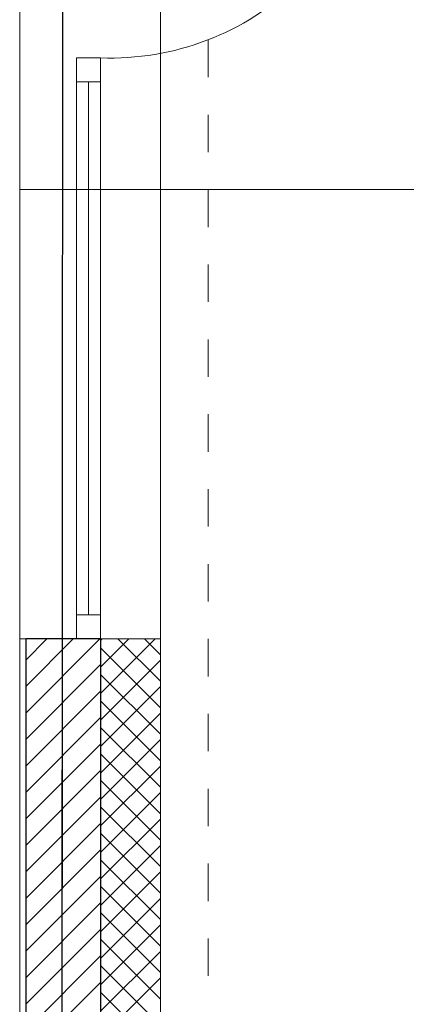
# Model space of a CAD drawing. Header units: metres. Extents: x -10951 to 10441, y -17253 to 1447.
# Tile 50 of 54: x -6797 to -6668, y -14100 to -13771. Entities that reach past the tile are written whole.
import ezdxf
from ezdxf.enums import TextEntityAlignment as Align

# ---------------------------------------------------------------- set-up
doc = ezdxf.new("R2010")
doc.units = ezdxf.units.M
doc.header["$MEASUREMENT"] = 0
for name, pattern in [('8', [0.5, 0.25, -0.25]), ('ACAD_ISO02W100', [15, 12, -3]), ('DASHDOT', [25.4, 12.7, -6.35, 0, -6.35])]:
    doc.linetypes.add(name, pattern=pattern)
for name, color, linetype, lineweight in [('#elektryczne', 8, 'Continuous', 20), ('A_B.CIENKIE', 8, 'Continuous', 9), ('A_HACZE', 8, 'Continuous', 5), ('A_OSIE', 8, 'Continuous', 13), ('A_OZACZENIE DRZWI', 8, 'Continuous', 13), ('A_OZNACZENIA OKIEN', 8, 'Continuous', 13), ('A_PROJEKTOWANE ŚCIANY MUROWANE NOŚNE', 8, 'Continuous', 30), ('A_STOLARKA', 8, 'Continuous', 5), ('A_TYNK', 8, 'Continuous', 5), ('EB_UZIEMIENIE', 1, 'ACAD_ISO02W100', 30)]:
    doc.layers.add(name, color=color, linetype=linetype, lineweight=lineweight)
doc.styles.add('m1_romans', font='romans.shx', dxfattribs={"width": 0.8})

# ---------------------------------------------------------------- blocks, each defined once
blk = doc.blocks.new('podkład')
at = {"layer": 'A_B.CIENKIE', "color": 8, "linetype": '8', "ltscale": 50}
blk.add_line((13910.62, -750.03), (13910.62, -1724.7), dxfattribs=at)
at = {"layer": 'A_HACZE', "color": 8, "linetype": 'Continuous'}
for p, q in [((13874.37, -1050.03), (13849.62, -1074.78)), ((13865.53, -1050.03), (13849.62, -1065.94)), ((13856.69, -1050.03), (13849.62, -1057.1)), ((13892.86, -1050.03), (13874.6, -1068.29)), ((13884.02, -1050.03), (13874.6, -1059.45)), ((13875.18, -1050.03), (13874.6, -1050.61)), ((13894.6, -1064.19), (13880.44, -1050.03)), ((13894.6, -1055.35), (13889.28, -1050.03)), ((13894.6, -1073.03), (13874.6, -1053.03)), ((13894.6, -1057.13), (13874.6, -1077.13)), ((13874.62, -1058.62), (13849.62, -1083.62)), ((13894.6, -1081.87), (13874.6, -1061.87)), ((13874.62, -1067.46), (13849.62, -1092.46)), ((13894.6, -1065.97), (13874.6, -1085.97)), ((13894.6, -1090.71), (13874.6, -1070.71)), ((13894.6, -1074.81), (13874.6, -1094.81)), ((13874.62, -1076.3), (13849.62, -1101.3)), ((13894.6, -1099.55), (13874.6, -1079.55)), ((13894.6, -1083.65), (13874.6, -1103.65)), ((13874.62, -1085.14), (13849.62, -1110.14)), ((13894.6, -1108.39), (13874.6, -1088.39)), ((13874.62, -1093.98), (13849.62, -1118.98)), ((13894.6, -1092.48), (13874.6, -1112.48)), ((13894.6, -1117.22), (13874.6, -1097.22)), ((13874.62, -1102.81), (13849.62, -1127.81)), ((13894.6, -1101.32), (13874.6, -1121.32)), ((13894.6, -1126.06), (13874.6, -1106.06)), ((13894.6, -1110.16), (13874.6, -1130.16)), ((13874.62, -1111.65), (13849.62, -1136.65)), ((13894.6, -1134.9), (13874.6, -1114.9)), ((13874.62, -1120.49), (13849.62, -1145.49)), ((13894.6, -1119), (13874.6, -1139)), ((13894.6, -1143.74), (13874.6, -1123.74)), ((13874.62, -1129.33), (13849.62, -1154.33)), ((13894.6, -1127.84), (13874.6, -1147.84)), ((13894.6, -1152.58), (13874.6, -1132.58)), ((13894.6, -1136.68), (13874.6, -1156.68)), ((13874.62, -1138.17), (13849.62, -1163.17)), ((13894.6, -1161.42), (13874.6, -1141.42)), ((13874.62, -1147.01), (13849.62, -1172.01)), ((13894.6, -1145.52), (13874.6, -1165.52)), ((13894.6, -1170.26), (13874.6, -1150.26)), ((13874.62, -1155.85), (13849.62, -1180.85)), ((13894.6, -1154.36), (13874.6, -1174.36)), ((13894.6, -1179.1), (13874.6, -1159.1)), ((13894.6, -1163.2), (13874.6, -1183.2)), ((13874.62, -1164.69), (13849.62, -1189.69)), ((13894.6, -1187.93), (13874.6, -1167.93))]:
    blk.add_line(p, q, dxfattribs=at)
at = {"layer": 'A_OSIE', "color": 8, "linetype": 'DASHDOT', "ltscale": 5}
blk.add_line((13862.27, -307.18), (13861.3, -2335.96), dxfattribs=at)
at = {"layer": 'A_OZNACZENIA OKIEN', "color": 8}
blk.add_line((13986.13, -900.03), (13847.62, -900.03), dxfattribs=at)
at = {"layer": 'A_PROJEKTOWANE ŚCIANY MUROWANE NOŚNE', "color": 8}
for p, q in [((13849.62, -1050.03), (13849.62, -1424.7)), ((13874.62, -1050.03), (13849.62, -1050.03)), ((13874.62, -1050.03), (13874.62, -1424.7))]:
    blk.add_line(p, q, dxfattribs=at)
at = {"layer": 'A_STOLARKA', "color": 8}
for p, q in [((13847.62, -750.03), (13847.62, -1050.03)), ((13894.62, -1050.03), (13894.62, -750.03)), ((13866.62, -856.03), (13874.62, -856.03)), ((13866.62, -864.03), (13866.62, -856.03)), ((13874.62, -1050.03), (13874.62, -856.03)), ((13874.62, -856.03), (13874.62, -864.03)), ((13866.62, -1042.03), (13866.62, -858.03)), ((13874.62, -864.03), (13866.62, -864.03)), ((13870.62, -1042.03), (13870.62, -864.03)), ((13866.62, -1042.03), (13874.62, -1042.03)), ((13866.62, -1050.03), (13866.62, -1042.03)), ((13874.62, -1042.03), (13874.62, -1050.03)), ((13866.62, -1050.03), (13866.62, -1046.03)), ((13847.62, -1050.03), (13894.62, -1050.03)), ((13874.62, -1050.03), (13866.62, -1050.03))]:
    blk.add_line(p, q, dxfattribs=at)
blk.add_arc((13877.99, -765.97), 90.13, 267.8567, 359.9658, dxfattribs=at)
at = {"layer": 'A_TYNK', "color": 8}
blk.add_line((13847.62, -1050.03), (13847.62, -1424.54), dxfattribs=at)
at = {"layer": 'A_TYNK', "color": 8, "linetype": 'Continuous'}
blk.add_line((13894.62, -1050.03), (13894.62, -1424.7), dxfattribs=at)
blk.add_line((13894.62, -1050.03), (13894.62, -1424.7), dxfattribs=at)
at = {"layer": 'A_OZACZENIE DRZWI', "color": 8, "ltscale": 0.1, "style": 'm1_romans', "width": 0.8}
for rotation, p in [(98.4861, (12735.07, -773.13)), (360, (12573.8, -1012.7)), (90, (11565.29, -1150.14)), (90, (11872.29, -1150.14)), (90, (12230.03, -1245.64)), (90, (12385.87, -1249.44)), (90, (11565.29, -1370.89)), (90, (11872.29, -1370.89)), (90, (12230.03, -1370.89)), (90, (12389.3, -1370.89)), (90, (11748.79, -1556.15)), (90, (11986.6, -1556.15)), (90, (12389.3, -1556.15)), (360, (12235.05, -1664.2)), (360, (12235.05, -1880.2)), (90, (11745.78, -2001.94))]:
    blk.add_attdef('SZEROKOSC', text='', height=10, rotation=rotation, dxfattribs=at).set_placement(p, align=Align.BOTTOM_CENTER)
for rotation, p in [(98.4861, (12738.56, -773.47)), (360, (12572.95, -1016.09)), (90, (11568.68, -1150.99)), (90, (11875.68, -1150.99)), (90, (12233.42, -1246.49)), (90, (12389.27, -1250.29)), (90, (11568.68, -1371.74)), (90, (11875.68, -1371.74)), (90, (12233.42, -1371.74)), (90, (12392.69, -1371.74)), (90, (11752.19, -1557)), (90, (11990, -1557)), (90, (12392.69, -1557)), (360, (12234.2, -1667.59)), (360, (12234.2, -1883.59)), (90, (11749.18, -2002.79))]:
    blk.add_attdef('WYSOKOSC', text='', height=10, rotation=rotation, dxfattribs=at).set_placement(p, align=Align.TOP_CENTER)
at = {"layer": 'A_OZNACZENIA OKIEN', "color": 8, "ltscale": 0.1, "style": 'm1_romans', "width": 0.8}
for rotation, p in [(278.8676, (13373.71, -593.04)), (278.8676, (12983.87, -650.74)), (278.8676, (12445.73, -730.4)), (278.8676, (12224.15, -763.19)), (0, (14017.48, -900.03)), (278.8676, (11021.54, -941.2)), (278.8676, (10640.69, -997.57)), (0, (14017.48, -1574.7)), (90, (10819.6, -2080.7)), (90, (11204.6, -2080.7)), (90, (11970.6, -2080.7)), (90, (13175.8, -2080.7)), (90, (13539.8, -2080.7))]:
    blk.add_attdef('SZEROKOSC', text='', height=10, rotation=rotation, dxfattribs=at).set_placement(p, align=Align.BOTTOM_CENTER)
for rotation, p in [(278.8676, (13403.28, -587.56)), (278.8676, (13013.44, -645.27)), (278.8676, (12475.3, -724.92)), (278.8676, (12253.72, -757.72)), (0, (14011.09, -903.42)), (278.8676, (11051.11, -935.72)), (278.8676, (10670.26, -992.09)), (0, (14011.09, -1578.09)), (90, (10823, -2081.55)), (90, (11208, -2081.55)), (90, (11974, -2081.55)), (90, (13179.19, -2081.55)), (90, (13543.19, -2081.55))]:
    blk.add_attdef('WYSOKOSC', text='', height=10, rotation=rotation, dxfattribs=at).set_placement(p, align=Align.TOP_CENTER)

msp = doc.modelspace()

# ---------------------------------------------------------------- linework, layer by layer
at = {"layer": 'EB_UZIEMIENIE', "linetype": 'Continuous', "lineweight": 30}
msp.add_line((-6782.57, -14304.79), (-6782.2, -13533.71), dxfattribs=at)

# ---------------------------------------------------------------- block references
at = {"layer": '#elektryczne', "color": 8, "linetype": 'Continuous', "lineweight": 18}
msp.add_blockref('podkład', (-20644.32, -12927.59), dxfattribs=at)

doc.saveas('drawing.dxf')
